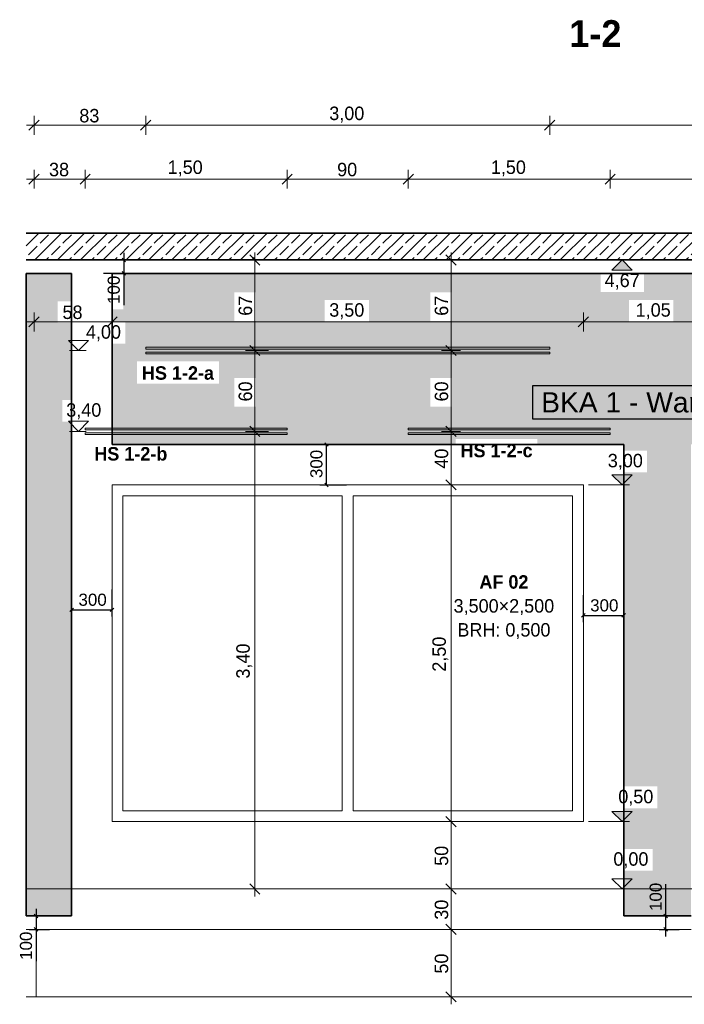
# Model space of a CAD drawing. Extents: x -22247 to 417655, y -187892 to 17509.
# Tile 40 of 62: x 308207 to 313143, y -185832 to -178522. Entities that reach past the tile are written whole.
import ezdxf
from ezdxf.lldxf.tags import DXFTag

# ---------------------------------------------------------------- set-up
doc = ezdxf.new("R2010")
doc.units = 0
doc.header["$LTSCALE"] = 50
doc.layers.get('0').update_dxf_attribs({"lineweight": 25})
for name, color, linetype, lineweight in [('01 Allgemein Beschriftung', 7, 'Continuous', 25), ('01 Bemaßung einbauteile', 7, 'Continuous', 25), ('01AFU Allgemein Bemaßung', 7, 'Continuous', 25), ('20 Außenwände', 7, 'Continuous', 25), ('20 Dach Stb-Decke', 7, 'Continuous', 25), ('20 Einbauteile - Halfenschienen', 7, 'Continuous', 25), ('20 Fenster Texte', 7, 'Continuous', 25), ('20 Fundament', 7, 'Continuous', 25), ('H_Mass', 7, 'Continuous', 25), ('X_Mass', 7, 'Continuous', 25), ('X_Text', 7, 'Continuous', 25)]:
    doc.layers.add(name, color=color, linetype=linetype, lineweight=lineweight)
doc.layers.add('H_Fläschenheizung', color=7, linetype='Continuous', lineweight=35, true_color=0xff9393)
doc.styles.add('ERSTELLTER_STIL_2', font='GOTHIC.TTF')
doc.styles.add('ERSTELLTER_STIL_3', font='txt')
doc.styles.get("Standard").update_dxf_attribs({"font": 'txt.shx'})
tags = doc.linetypes.add('Untersicht', pattern=[0.4, 0.3, -0.1]).pattern_tags.tags
tags[6:7] = [DXFTag(74, 4), DXFTag(75, 0), DXFTag(340, '0'), DXFTag(46, 1.0), DXFTag(50, 0.0), DXFTag(44, 0.0), DXFTag(45, 0.0)]
tags[4:5] = [DXFTag(74, 4), DXFTag(75, 0), DXFTag(340, '0'), DXFTag(46, 1.0), DXFTag(50, 0.0), DXFTag(44, 0.0), DXFTag(45, 0.0)]

# ---------------------------------------------------------------- blocks, each defined once
blk = doc.blocks.new('Schraffur_A07DSF0QVH', base_point=(308254.3, -185175.8))
at = {"ltscale": 0.35}
for points in [[(308254.3, -180405.8), (308489.1, -180612.2), (308254.3, -185175.8)], [(308489.1, -180612.2), (308254.3, -180405.8), (308592.7, -180405.8)], [(308489.1, -180612.2), (308592.7, -180405.8), (308592.7, -180612.2)], [(308489.1, -180612.2), (308254.3, -185175.8), (308489.1, -180772.2)], [(308254.3, -185175.8), (308489.1, -180772.2), (308592.7, -185175.8)], [(308489.1, -180772.2), (308592.7, -185175.8), (308522.6, -181506.5)], [(308522.6, -181344.5), (308522.6, -181506.5), (308489.1, -180772.2)], [(308522.6, -181344.5), (308489.1, -180772.2), (308592.7, -180772.2)], [(308522.6, -181344.5), (308592.7, -180772.2), (308592.7, -181344.5)], [(308592.7, -185175.8), (308522.6, -181506.5), (308592.7, -181506.5)]]:
    blk.add_solid(points, dxfattribs=at)
blk = doc.blocks.new('Schraffur_A07DSF0RVH', base_point=(308892.7, -185175.8))
at = {"ltscale": 0.35}
for points in [[(312521, -180405.8), (308977.5, -180409.2), (308892.7, -180409.2)], [(312521, -180405.8), (308892.7, -180409.2), (308892.7, -180405.8)], [(312521, -180405.8), (309800.5, -180545.1), (308977.5, -180409.2)], [(308977.5, -180409.2), (309800.5, -180545.1), (308977.5, -180673)], [(312521, -180405.8), (309960.5, -180545.1), (309800.5, -180545.1)], [(312521, -180405.8), (310471, -180603), (309960.5, -180545.1)], [(312521, -180405.8), (311256.8, -180545.1), (310471, -180603)], [(312521, -180405.8), (311416.8, -180545.1), (311256.8, -180545.1)], [(311416.8, -180759.4), (311416.8, -181181.3), (312521, -180405.8)], [(311416.8, -181181.3), (312521, -180405.8), (311416.8, -181395.6)], [(312521, -180405.8), (311416.8, -181395.6), (311444.2, -181635)], [(312521, -180405.8), (311416.8, -180759.4), (311416.8, -180545.1)], [(311444.2, -181635), (312521, -180405.8), (312052.1, -181635)], [(312052.1, -181675.8), (312052.1, -181635), (312521, -180405.8)], [(312052.1, -181675.8), (312521, -180405.8), (312521, -180544.2)], [(312843.6, -180544.2), (312843.6, -180405.8), (315663.3, -180409.2)], [(312843.6, -180405.8), (315663.3, -180409.2), (316589.6, -180405.8)], [(315663.3, -180409.2), (313061.4, -180603), (312843.6, -180544.2)], [(315663.3, -180409.2), (314572.4, -180603), (313061.4, -180763)], [(315663.3, -180409.2), (313061.4, -180763), (313061.4, -180603)], [(315663.3, -180409.2), (314902.4, -180603), (314572.4, -180603)], [(314902.4, -180603), (315663.3, -180409.2), (314902.4, -180763)], [(315663.3, -180409.2), (314902.4, -180763), (315663.3, -180673)], [(315663.3, -180409.2), (316589.6, -180405.8), (315807.3, -180409.2)], [(316375.9, -180612.2), (315807.3, -180673), (316589.6, -180405.8)], [(316589.6, -180405.8), (315807.3, -180409.2), (315807.3, -180673)], [(316375.9, -180612.2), (316589.6, -180405.8), (316589.6, -180612.2)], [(308977.5, -180673), (308990.7, -180765.4), (309800.5, -180545.1)], [(308990.7, -180765.4), (309800.5, -180545.1), (308990.7, -180927.4)], [(309800.5, -180545.1), (308990.7, -180927.4), (309078.5, -181059.5)], [(309685.9, -181059.5), (309078.5, -181059.5), (309800.5, -180545.1)], [(309685.9, -181223.7), (309800.5, -180545.1), (309800.5, -181395.6)], [(309685.9, -181059.5), (309800.5, -180545.1), (309685.9, -181223.7)], [(309800.5, -180545.1), (309800.5, -181395.6), (309800.5, -180759.4)], [(309960.5, -180545.1), (310471, -180603), (309960.5, -180759.4)], [(310801, -180603), (310471, -180603), (311256.8, -180545.1)], [(310801, -180763), (311256.8, -181395.6), (311256.8, -180545.1)], [(310801, -180603), (311256.8, -180545.1), (310801, -180763)], [(311256.8, -181395.6), (311256.8, -180545.1), (311256.8, -180759.4)], [(312052.1, -181675.8), (312521, -180544.2), (312692.7, -181675.8)], [(312731.4, -180603), (312692.7, -181675.8), (312521, -180544.2)], [(312731.4, -180603), (312521, -180544.2), (312843.6, -180544.2)], [(312731.4, -180603), (312843.6, -180544.2), (313061.4, -180603)], [(309960.5, -180759.4), (309960.5, -181181.3), (310471, -180603)], [(309960.5, -181181.3), (310471, -180603), (309960.5, -181395.6)], [(310471, -180603), (309960.5, -181395.6), (310471, -180763)], [(312731.4, -180603), (312731.4, -180763), (312692.7, -181720.5)], [(312731.4, -180603), (312692.7, -181720.5), (312692.7, -181675.8)], [(313061.4, -180763), (313193.5, -181675.8), (314572.4, -180603)], [(313193.5, -181675.8), (314572.4, -180603), (313857.1, -181332)], [(314572.4, -180603), (313857.1, -181332), (314572.4, -180763)], [(316375.9, -180612.2), (316022.8, -180972.6), (315807.3, -180673)], [(316375.9, -180612.2), (316182.8, -180972.6), (316022.8, -180972.6)], [(316375.9, -180612.2), (316375.9, -180772.2), (316182.8, -181302.5)], [(316375.9, -180612.2), (316182.8, -181302.5), (316182.8, -180972.6)], [(308892.7, -180765.4), (308977.5, -180673), (308990.7, -180765.4)], [(308977.5, -180673), (308892.7, -180765.4), (308892.7, -180673)], [(314902.4, -180763), (315663.3, -180673), (316022.8, -181302.5)], [(315663.3, -180673), (316022.8, -181302.5), (315807.3, -180673)], [(316022.8, -181302.5), (315807.3, -180673), (316022.8, -180972.6)], [(309800.5, -181395.6), (309800.5, -180759.4), (309800.5, -181181.3)], [(309800.5, -180759.4), (309800.5, -181181.3), (309960.5, -180759.4)], [(309800.5, -181181.3), (309960.5, -180759.4), (309960.5, -181181.3)], [(309960.5, -181395.6), (310471, -180763), (311444.2, -181675.8)], [(310471, -180763), (311444.2, -181675.8), (310801, -180763)], [(311444.2, -181675.8), (310801, -180763), (311256.8, -181395.6)], [(311256.8, -181395.6), (311256.8, -180759.4), (311256.8, -181181.3)], [(311256.8, -180759.4), (311256.8, -181181.3), (311416.8, -180759.4)], [(311256.8, -181181.3), (311416.8, -180759.4), (311416.8, -181181.3)], [(312692.7, -181720.5), (312731.4, -180763), (312865.2, -181720.5)], [(312731.4, -180763), (312865.2, -181720.5), (313061.4, -180763)], [(312865.2, -181720.5), (313061.4, -180763), (312865.2, -181882.3)], [(313061.4, -180763), (312865.2, -181882.3), (312943.3, -184214.7)], [(312943.3, -184376.5), (313193.5, -185175.8), (313061.4, -180763)], [(312943.3, -184214.7), (313061.4, -180763), (312943.3, -184376.5)], [(313193.5, -185175.8), (313061.4, -180763), (313193.5, -181675.8)], [(313857.1, -181332), (314572.4, -180763), (314687.1, -181332)], [(314572.4, -180763), (314687.1, -181332), (314902.4, -180763)], [(316589.6, -181675.8), (314687.1, -181675.8), (314902.4, -180763)], [(314687.1, -181332), (314902.4, -180763), (314687.1, -181675.8)], [(316589.6, -181675.8), (314902.4, -180763), (316022.8, -181302.5)], [(316589.6, -181675.8), (316182.8, -181302.5), (316375.9, -180772.2)], [(316589.6, -181675.8), (316375.9, -180772.2), (316589.6, -180772.2)], [(308892.7, -181675.8), (308892.7, -180927.4), (308990.7, -180927.4)], [(308892.7, -181675.8), (308990.7, -180927.4), (309078.5, -181223.7)], [(308990.7, -180927.4), (309078.5, -181059.5), (309078.5, -181223.7)], [(309800.5, -181395.6), (308892.7, -181675.8), (309078.5, -181223.7)], [(309800.5, -181395.6), (309078.5, -181223.7), (309685.9, -181223.7)], [(313857.1, -181675.8), (313193.5, -181675.8), (313857.1, -181332)], [(316589.6, -181675.8), (316022.8, -181302.5), (316182.8, -181302.5)], [(309800.5, -181395.6), (311444.2, -181675.8), (308892.7, -181675.8)], [(309800.5, -181395.6), (309960.5, -181395.6), (311444.2, -181675.8)], [(311444.2, -181675.8), (311256.8, -181395.6), (311416.8, -181395.6)], [(311416.8, -181395.6), (311444.2, -181635), (311444.2, -181675.8)], [(312865.2, -181882.3), (312943.3, -184214.7), (312692.7, -184214.7)], [(312865.2, -181882.3), (312692.7, -184214.7), (312692.7, -181882.3)], [(312943.3, -184376.5), (312907, -184678.4), (312692.7, -184678.4)], [(312943.3, -184376.5), (312692.7, -184678.4), (312692.7, -184376.5)], [(312907, -184840.2), (312943.3, -184376.5), (313193.5, -185175.8)], [(312943.3, -184376.5), (312907, -184840.2), (312907, -184678.4)], [(312692.7, -185175.8), (312692.7, -184840.2), (312907, -184840.2)], [(312692.7, -185175.8), (312907, -184840.2), (313193.5, -185175.8)]]:
    blk.add_solid(points, dxfattribs=at)
blk = doc.blocks.new('-D84')
at = {"layer": '01AFU Allgemein Bemaßung', "color": 7, "linetype": 'Continuous', "lineweight": 13, "ltscale": 3.71293e-05}
for p, q in [((311.3727, -185.2383), (311.4477, -185.3133)), ((311.4805, -185.2758), (311.3398, -185.2758)), ((311.4102, -185.7758), (311.4102, -185.2758)), ((311.3727, -185.7383), (311.4477, -185.8133)), ((311.4805, -185.7758), (311.3398, -185.7758)), ((311.4102, -185.8321), (311.4102, -185.7758))]:
    blk.add_line(p, q, dxfattribs=at)
at = {"layer": '01AFU Allgemein Bemaßung', "color": 7, "lineweight": 13, "ltscale": 3.71293e-05, "insert": (311.3902, -185.6041), "char_height": 0.1, "attachment_point": 7, "rotation": 90, "style": 'ERSTELLTER_STIL_2'}
blk.add_mtext('\\A1;{\\pql;\\fCentury Gothic|b0|i0|c0|p0;\\W1.000000;50}', dxfattribs=at)
blk = doc.blocks.new('-D85')
at = {"layer": '01AFU Allgemein Bemaßung', "color": 7, "linetype": 'Continuous', "lineweight": 13, "ltscale": 3.71293e-05}
for p, q in [((311.3727, -184.9383), (311.4477, -185.0133)), ((311.4805, -184.9758), (311.3398, -184.9758)), ((311.4102, -185.2758), (311.4102, -184.9758)), ((311.3727, -185.2383), (311.4477, -185.3133)), ((311.4805, -185.2758), (311.3398, -185.2758))]:
    blk.add_line(p, q, dxfattribs=at)
at = {"layer": '01AFU Allgemein Bemaßung', "color": 7, "lineweight": 13, "ltscale": 3.71293e-05, "insert": (311.3902, -185.2041), "char_height": 0.1, "attachment_point": 7, "rotation": 90, "style": 'ERSTELLTER_STIL_2'}
blk.add_mtext('\\A1;{\\pql;\\fCentury Gothic|b0|i0|c0|p0;\\W1.000000;30}', dxfattribs=at)
blk = doc.blocks.new('-D86')
at = {"layer": '01AFU Allgemein Bemaßung', "color": 7, "linetype": 'Continuous', "lineweight": 13, "ltscale": 3.71293e-05}
for p, q in [((311.4102, -184.4758), (311.4102, -181.9758)), ((311.4805, -184.4758), (311.3398, -184.4758)), ((311.3727, -184.4383), (311.4477, -184.5133)), ((311.4102, -184.9758), (311.4102, -184.4758)), ((311.3727, -184.9383), (311.4477, -185.0133)), ((311.4805, -184.9758), (311.3398, -184.9758))]:
    blk.add_line(p, q, dxfattribs=at)
at = {"layer": '01AFU Allgemein Bemaßung', "color": 7, "lineweight": 13, "ltscale": 3.71293e-05, "insert": (311.3902, -184.8041), "char_height": 0.1, "attachment_point": 7, "rotation": 90, "style": 'ERSTELLTER_STIL_2'}
blk.add_mtext('\\A1;{\\pql;\\fCentury Gothic|b0|i0|c0|p0;\\W1.000000;50}', dxfattribs=at)
blk = doc.blocks.new('-D87')
at = {"layer": '01AFU Allgemein Bemaßung', "color": 7, "linetype": 'Continuous', "lineweight": 13, "ltscale": 3.71293e-05}
for p, q in [((311.3727, -181.9383), (311.4477, -182.0133)), ((311.4805, -181.9758), (311.3398, -181.9758)), ((311.4102, -184.4758), (311.4102, -181.9758)), ((311.3727, -184.4383), (311.4477, -184.5133))]:
    blk.add_line(p, q, dxfattribs=at)
at = {"layer": '01AFU Allgemein Bemaßung', "color": 7, "lineweight": 13, "ltscale": 3.71293e-05, "insert": (311.3902, -183.3627), "char_height": 0.1, "attachment_point": 7, "rotation": 90, "style": 'ERSTELLTER_STIL_2'}
blk.add_mtext('\\A1;{\\pql;\\fCentury Gothic|b0|i0|c0|p0;\\W1.000000;2,50}', dxfattribs=at)
blk = doc.blocks.new('-D88')
at = {"layer": '01AFU Allgemein Bemaßung', "color": 7, "linetype": 'Continuous', "lineweight": 13, "ltscale": 3.71293e-05}
for p, q in [((311.4805, -181.5781), (311.3398, -181.5781)), ((311.3727, -181.5406), (311.4477, -181.6156)), ((311.4102, -181.9758), (311.4102, -181.5781)), ((311.3727, -181.9383), (311.4477, -182.0133))]:
    blk.add_line(p, q, dxfattribs=at)
at = {"layer": '01AFU Allgemein Bemaßung', "color": 7, "lineweight": 13, "ltscale": 3.71293e-05, "insert": (311.3902, -181.8552), "char_height": 0.1, "attachment_point": 7, "rotation": 90, "style": 'ERSTELLTER_STIL_2'}
blk.add_mtext('\\A1;{\\pql;\\fCentury Gothic|b0|i0|c0|p0;\\W1.000000;40}', dxfattribs=at)
blk = doc.blocks.new('-D89')
at = {"layer": '01AFU Allgemein Bemaßung', "color": 7, "linetype": 'Continuous', "lineweight": 13, "ltscale": 3.71293e-05}
for p, q in [((311.4805, -180.9781), (311.3398, -180.9781)), ((311.3727, -180.9406), (311.4477, -181.0156)), ((311.4102, -181.5781), (311.4102, -180.9781)), ((311.4805, -181.5781), (311.3398, -181.5781)), ((311.3727, -181.5406), (311.4477, -181.6156))]:
    blk.add_line(p, q, dxfattribs=at)
at = {"layer": '01AFU Allgemein Bemaßung', "color": 7, "lineweight": 13, "ltscale": 3.71293e-05, "insert": (311.3902, -181.3564), "char_height": 0.1, "attachment_point": 7, "rotation": 90, "style": 'ERSTELLTER_STIL_2'}
blk.add_mtext('\\A1;{\\pql;\\fCentury Gothic|b0|i0|c0|p0;\\W1.000000;60}', dxfattribs=at)
blk = doc.blocks.new('-D90')
at = {"layer": '01AFU Allgemein Bemaßung', "color": 7, "linetype": 'Continuous', "lineweight": 13, "ltscale": 3.71293e-05}
for p, q in [((311.4477, -180.3433), (311.3727, -180.2683)), ((311.4102, -180.3058), (311.4102, -180.2496)), ((311.4805, -180.3058), (311.3398, -180.3058)), ((311.4102, -180.9781), (311.4102, -180.3058)), ((311.4805, -180.9781), (311.3398, -180.9781)), ((311.3727, -180.9406), (311.4477, -181.0156))]:
    blk.add_line(p, q, dxfattribs=at)
at = {"layer": '01AFU Allgemein Bemaßung', "color": 7, "lineweight": 13, "ltscale": 3.71293e-05, "insert": (311.3902, -180.7202), "char_height": 0.1, "attachment_point": 7, "rotation": 90, "style": 'ERSTELLTER_STIL_2'}
blk.add_mtext('\\A1;{\\pql;\\fCentury Gothic|b0|i0|c0|p0;\\W1.000000;67}', dxfattribs=at)
blk = doc.blocks.new('-D91')
at = {"layer": '01AFU Allgemein Bemaßung', "color": 7, "linetype": 'Continuous', "lineweight": 13, "ltscale": 3.71293e-05}
for p, q in [((308.3132, -180.8358), (308.3132, -180.6951)), ((308.8927, -180.8358), (308.8927, -180.6951)), ((308.2569, -180.7655), (308.3132, -180.7655)), ((308.3507, -180.728), (308.2757, -180.803)), ((308.3132, -180.7655), (308.8927, -180.7655)), ((308.9302, -180.728), (308.8552, -180.803))]:
    blk.add_line(p, q, dxfattribs=at)
at = {"layer": '01AFU Allgemein Bemaßung', "color": 7, "lineweight": 13, "ltscale": 3.71293e-05, "insert": (308.5247, -180.7455), "char_height": 0.1, "attachment_point": 7, "style": 'ERSTELLTER_STIL_2'}
blk.add_mtext('\\A1;{\\pql;\\fCentury Gothic|b0|i0|c0|p0;\\W1.000000;58}', dxfattribs=at)
blk = doc.blocks.new('-D92')
at = {"layer": '01AFU Allgemein Bemaßung', "color": 7, "linetype": 'Continuous', "lineweight": 13, "ltscale": 3.71293e-05}
for p, q in [((308.8927, -180.8358), (308.8927, -180.6951)), ((312.3927, -180.8358), (312.3927, -180.6951)), ((308.9302, -180.728), (308.8552, -180.803)), ((308.8927, -180.7655), (312.3927, -180.7655)), ((312.4302, -180.728), (312.3552, -180.803))]:
    blk.add_line(p, q, dxfattribs=at)
at = {"layer": '01AFU Allgemein Bemaßung', "color": 7, "lineweight": 13, "ltscale": 3.71293e-05, "insert": (310.5058, -180.7455), "char_height": 0.1, "attachment_point": 7, "style": 'ERSTELLTER_STIL_2'}
blk.add_mtext('\\A1;{\\pql;\\fCentury Gothic|b0|i0|c0|p0;\\W1.000000;3,50}', dxfattribs=at)
blk = doc.blocks.new('-D93')
at = {"layer": '01AFU Allgemein Bemaßung', "color": 7, "linetype": 'Continuous', "lineweight": 13, "ltscale": 3.71293e-05}
for p, q in [((312.3927, -180.8358), (312.3927, -180.6951)), ((312.4302, -180.728), (312.3552, -180.803)), ((312.3927, -180.7655), (313.4435, -180.7655)), ((313.481, -180.728), (313.406, -180.803)), ((313.4435, -180.7655), (316.0435, -180.7655))]:
    blk.add_line(p, q, dxfattribs=at)
at = {"layer": '01AFU Allgemein Bemaßung', "color": 7, "lineweight": 13, "ltscale": 3.71293e-05, "insert": (312.7812, -180.7455), "char_height": 0.1, "attachment_point": 7, "style": 'ERSTELLTER_STIL_2'}
blk.add_mtext('\\A1;{\\pql;\\fCentury Gothic|b0|i0|c0|p0;\\W1.000000;1,05}', dxfattribs=at)
blk = doc.blocks.new('-D94')
at = {"layer": '01AFU Allgemein Bemaßung', "color": 7, "linetype": 'Continuous', "lineweight": 13, "ltscale": 3.71293e-05}
for p, q in [((313.4435, -180.8358), (313.4435, -180.6951)), ((316.0435, -180.8358), (316.0435, -180.6951)), ((312.3927, -180.7655), (313.4435, -180.7655)), ((313.481, -180.728), (313.406, -180.803)), ((313.4435, -180.7655), (316.0435, -180.7655)), ((316.081, -180.728), (316.006, -180.803))]:
    blk.add_line(p, q, dxfattribs=at)
at = {"layer": '01AFU Allgemein Bemaßung', "color": 7, "lineweight": 13, "ltscale": 3.71293e-05, "insert": (314.6066, -180.7455), "char_height": 0.1, "attachment_point": 7, "style": 'ERSTELLTER_STIL_2'}
blk.add_mtext('\\A1;{\\pql;\\fCentury Gothic|b0|i0|c0|p0;\\W1.000000;2,60}', dxfattribs=at)
blk = doc.blocks.new('-D96')
at = {"layer": '01 Bemaßung einbauteile', "color": 200, "linetype": 'Continuous', "lineweight": 18, "ltscale": 0.000188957, "true_color": 0xd600ff}
for p, q in [((308.3132, -179.3762), (308.3132, -179.2355)), ((309.1427, -179.3762), (309.1427, -179.2355)), ((308.2569, -179.3058), (308.3132, -179.3058)), ((308.3507, -179.2683), (308.2757, -179.3433)), ((308.3132, -179.3058), (309.1427, -179.3058)), ((309.1802, -179.2683), (309.1052, -179.3433))]:
    blk.add_line(p, q, dxfattribs=at)
at = {"layer": '01 Bemaßung einbauteile', "color": 200, "lineweight": 18, "ltscale": 0.000188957, "true_color": 0xd600ff, "insert": (308.6497, -179.2858), "char_height": 0.1, "attachment_point": 7, "style": 'ERSTELLTER_STIL_2'}
blk.add_mtext('\\A1;{\\pql;\\fCentury Gothic|b0|i0|c0|p0;\\W1.000000;83}', dxfattribs=at)
blk = doc.blocks.new('-D97')
at = {"layer": '01 Bemaßung einbauteile', "color": 200, "linetype": 'Continuous', "lineweight": 18, "ltscale": 0.000188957, "true_color": 0xd600ff}
for p, q in [((309.1427, -179.3762), (309.1427, -179.2355)), ((312.1427, -179.3762), (312.1427, -179.2355)), ((309.1802, -179.2683), (309.1052, -179.3433)), ((309.1427, -179.3058), (312.1427, -179.3058)), ((312.1802, -179.2683), (312.1052, -179.3433))]:
    blk.add_line(p, q, dxfattribs=at)
at = {"layer": '01 Bemaßung einbauteile', "color": 200, "lineweight": 18, "ltscale": 0.000188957, "true_color": 0xd600ff, "insert": (310.5058, -179.2858), "char_height": 0.1, "attachment_point": 7, "style": 'ERSTELLTER_STIL_2'}
blk.add_mtext('\\A1;{\\pql;\\fCentury Gothic|b0|i0|c0|p0;\\W1.000000;3,00}', dxfattribs=at)
blk = doc.blocks.new('-D98')
at = {"layer": '01 Bemaßung einbauteile', "color": 200, "linetype": 'Continuous', "lineweight": 18, "ltscale": 0.000188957, "true_color": 0xd600ff}
for p, q in [((312.1427, -179.3762), (312.1427, -179.2355)), ((316.6896, -179.3762), (316.6896, -179.2355)), ((312.1802, -179.2683), (312.1052, -179.3433)), ((312.1427, -179.3058), (316.6896, -179.3058)), ((316.6521, -179.3433), (316.7271, -179.2683)), ((316.6896, -179.3058), (316.7459, -179.3058))]:
    blk.add_line(p, q, dxfattribs=at)
at = {"layer": '01 Bemaßung einbauteile', "color": 200, "lineweight": 18, "ltscale": 0.000188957, "true_color": 0xd600ff, "insert": (314.2534, -179.301), "char_height": 0.1, "attachment_point": 7, "style": 'ERSTELLTER_STIL_2'}
blk.add_mtext('\\A1;{\\pql;\\fCentury Gothic|b0|i0|c0|p0;\\W1.000000;4,54\\fCentury Gothic|b0|i0|c0|p0;\\W1.000000;\\A1{\\H.66x;\\S5^  ;}}', dxfattribs=at)
blk = doc.blocks.new('-D99')
at = {"layer": '01 Bemaßung einbauteile', "color": 200, "linetype": 'Continuous', "lineweight": 18, "ltscale": 0.000188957, "true_color": 0xd600ff}
for p, q in [((308.3507, -179.6683), (308.2757, -179.7433)), ((308.3132, -179.7762), (308.3132, -179.6355)), ((308.7302, -179.6683), (308.6552, -179.7433)), ((308.6927, -179.7762), (308.6927, -179.6355)), ((308.2569, -179.7058), (308.3132, -179.7058)), ((308.3132, -179.7058), (308.6927, -179.7058))]:
    blk.add_line(p, q, dxfattribs=at)
at = {"layer": '01 Bemaßung einbauteile', "color": 200, "lineweight": 18, "ltscale": 0.000188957, "true_color": 0xd600ff, "insert": (308.4247, -179.6858), "char_height": 0.1, "attachment_point": 7, "style": 'ERSTELLTER_STIL_2'}
blk.add_mtext('\\A1;{\\pql;\\fCentury Gothic|b0|i0|c0|p0;\\W1.000000;38}', dxfattribs=at)
blk = doc.blocks.new('-D100')
at = {"layer": '01 Bemaßung einbauteile', "color": 200, "linetype": 'Continuous', "lineweight": 18, "ltscale": 0.000188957, "true_color": 0xd600ff}
for p, q in [((308.7302, -179.6683), (308.6552, -179.7433)), ((308.6927, -179.7762), (308.6927, -179.6355)), ((310.2302, -179.6683), (310.1552, -179.7433)), ((310.1927, -179.7762), (310.1927, -179.6355)), ((308.6927, -179.7058), (310.1927, -179.7058))]:
    blk.add_line(p, q, dxfattribs=at)
at = {"layer": '01 Bemaßung einbauteile', "color": 200, "lineweight": 18, "ltscale": 0.000188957, "true_color": 0xd600ff, "insert": (309.3058, -179.6858), "char_height": 0.1, "attachment_point": 7, "style": 'ERSTELLTER_STIL_2'}
blk.add_mtext('\\A1;{\\pql;\\fCentury Gothic|b0|i0|c0|p0;\\W1.000000;1,50}', dxfattribs=at)
blk = doc.blocks.new('-D101')
at = {"layer": '01 Bemaßung einbauteile', "color": 200, "linetype": 'Continuous', "lineweight": 18, "ltscale": 0.000188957, "true_color": 0xd600ff}
for p, q in [((310.2302, -179.6683), (310.1552, -179.7433)), ((310.1927, -179.7762), (310.1927, -179.6355)), ((311.1302, -179.6683), (311.0552, -179.7433)), ((311.0927, -179.7762), (311.0927, -179.6355)), ((310.1927, -179.7058), (311.0927, -179.7058))]:
    blk.add_line(p, q, dxfattribs=at)
at = {"layer": '01 Bemaßung einbauteile', "color": 200, "lineweight": 18, "ltscale": 0.000188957, "true_color": 0xd600ff, "insert": (310.5644, -179.6858), "char_height": 0.1, "attachment_point": 7, "style": 'ERSTELLTER_STIL_2'}
blk.add_mtext('\\A1;{\\pql;\\fCentury Gothic|b0|i0|c0|p0;\\W1.000000;90}', dxfattribs=at)
blk = doc.blocks.new('-D102')
at = {"layer": '01 Bemaßung einbauteile', "color": 200, "linetype": 'Continuous', "lineweight": 18, "ltscale": 0.000188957, "true_color": 0xd600ff}
for p, q in [((311.1302, -179.6683), (311.0552, -179.7433)), ((311.0927, -179.7762), (311.0927, -179.6355)), ((312.6302, -179.6683), (312.5552, -179.7433)), ((312.5927, -179.7762), (312.5927, -179.6355)), ((311.0927, -179.7058), (312.5927, -179.7058))]:
    blk.add_line(p, q, dxfattribs=at)
at = {"layer": '01 Bemaßung einbauteile', "color": 200, "lineweight": 18, "ltscale": 0.000188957, "true_color": 0xd600ff, "insert": (311.7058, -179.6858), "char_height": 0.1, "attachment_point": 7, "style": 'ERSTELLTER_STIL_2'}
blk.add_mtext('\\A1;{\\pql;\\fCentury Gothic|b0|i0|c0|p0;\\W1.000000;1,50}', dxfattribs=at)
blk = doc.blocks.new('-D103')
at = {"layer": '01 Bemaßung einbauteile', "color": 200, "linetype": 'Continuous', "lineweight": 18, "ltscale": 0.000188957, "true_color": 0xd600ff}
for p, q in [((312.6302, -179.6683), (312.5552, -179.7433)), ((312.5927, -179.7762), (312.5927, -179.6355)), ((316.6521, -179.7433), (316.7271, -179.6683)), ((316.6896, -179.7762), (316.6896, -179.6355)), ((312.5927, -179.7058), (316.6896, -179.7058)), ((316.6896, -179.7058), (316.7459, -179.7058))]:
    blk.add_line(p, q, dxfattribs=at)
at = {"layer": '01 Bemaßung einbauteile', "color": 200, "lineweight": 18, "ltscale": 0.000188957, "true_color": 0xd600ff, "insert": (314.4784, -179.701), "char_height": 0.1, "attachment_point": 7, "style": 'ERSTELLTER_STIL_2'}
blk.add_mtext('\\A1;{\\pql;\\fCentury Gothic|b0|i0|c0|p0;\\W1.000000;4,09\\fCentury Gothic|b0|i0|c0|p0;\\W1.000000;\\A1{\\H.66x;\\S5^  ;}}', dxfattribs=at)
blk = doc.blocks.new('-D106')
at = {"layer": '01 Bemaßung einbauteile', "color": 200, "linetype": 'Continuous', "lineweight": 18, "ltscale": 0.000188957, "true_color": 0xd600ff}
for p, q in [((310.0538, -181.5781), (309.8835, -181.5781)), ((309.9163, -181.5406), (309.9913, -181.6156)), ((309.9538, -184.9758), (309.9538, -181.5781)), ((309.9163, -184.9383), (309.9913, -185.0133)), ((310.0241, -184.9758), (309.8538, -184.9758)), ((309.9538, -185.0321), (309.9538, -184.9758))]:
    blk.add_line(p, q, dxfattribs=at)
at = {"layer": '01 Bemaßung einbauteile', "color": 200, "lineweight": 18, "ltscale": 0.000188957, "true_color": 0xd600ff, "insert": (309.9338, -183.4139), "char_height": 0.1, "attachment_point": 7, "rotation": 90, "style": 'ERSTELLTER_STIL_2'}
blk.add_mtext('\\A1;{\\pql;\\fCentury Gothic|b0|i0|c0|p0;\\W1.000000;3,40}', dxfattribs=at)
blk = doc.blocks.new('-D107')
at = {"layer": '01 Bemaßung einbauteile', "color": 200, "linetype": 'Continuous', "lineweight": 18, "ltscale": 0.000188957, "true_color": 0xd600ff}
for p, q in [((310.0538, -180.9781), (309.8835, -180.9781)), ((309.9163, -180.9406), (309.9913, -181.0156)), ((309.9538, -181.5781), (309.9538, -180.9781)), ((310.0538, -181.5781), (309.8835, -181.5781)), ((309.9163, -181.5406), (309.9913, -181.6156))]:
    blk.add_line(p, q, dxfattribs=at)
at = {"layer": '01 Bemaßung einbauteile', "color": 200, "lineweight": 18, "ltscale": 0.000188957, "true_color": 0xd600ff, "insert": (309.9338, -181.3564), "char_height": 0.1, "attachment_point": 7, "rotation": 90, "style": 'ERSTELLTER_STIL_2'}
blk.add_mtext('\\A1;{\\pql;\\fCentury Gothic|b0|i0|c0|p0;\\W1.000000;60}', dxfattribs=at)
blk = doc.blocks.new('-D108')
at = {"layer": '01 Bemaßung einbauteile', "color": 200, "linetype": 'Continuous', "lineweight": 18, "ltscale": 0.000188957, "true_color": 0xd600ff}
for p, q in [((309.9913, -180.3433), (309.9163, -180.2683)), ((309.9538, -180.3058), (309.9538, -180.2496)), ((310.0241, -180.3058), (309.8538, -180.3058)), ((309.9538, -180.9781), (309.9538, -180.3058)), ((310.0538, -180.9781), (309.8835, -180.9781)), ((309.9163, -180.9406), (309.9913, -181.0156))]:
    blk.add_line(p, q, dxfattribs=at)
at = {"layer": '01 Bemaßung einbauteile', "color": 200, "lineweight": 18, "ltscale": 0.000188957, "true_color": 0xd600ff, "insert": (309.9338, -180.7202), "char_height": 0.1, "attachment_point": 7, "rotation": 90, "style": 'ERSTELLTER_STIL_2'}
blk.add_mtext('\\A1;{\\pql;\\fCentury Gothic|b0|i0|c0|p0;\\W1.000000;67}', dxfattribs=at)
blk = doc.blocks.new('Maß_A06WQO281A', base_point=(308830, -180642.1))
at = {"ltscale": 0.000976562}
for p, q in [((308980, -180252.8), (308980, -180642.1)), ((309030, -180305.8), (308830, -180305.8)), ((308966.7, -180292.6), (308993.3, -180319.1)), ((309030, -180405.8), (308830, -180405.8)), ((308966.7, -180392.6), (308993.3, -180419.1))]:
    blk.add_line(p, q, dxfattribs=at)
at = {"ltscale": 0.000976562, "insert": (308860, -180632.3), "char_height": 90, "attachment_point": 1, "rotation": 90}
blk.add_mtext('{\\fArial;100}', dxfattribs=at)
blk = doc.blocks.new('Maß_A06WQO291A', base_point=(312379.4, -182995))
at = {"ltscale": 0.000976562}
for p, q in [((312392.7, -182995), (312392.7, -182795)), ((312692.7, -182995), (312692.7, -182795)), ((312405.9, -182931.7), (312379.4, -182958.3)), ((312392.7, -182945), (312692.7, -182945)), ((312705.9, -182931.7), (312679.4, -182958.3))]:
    blk.add_line(p, q, dxfattribs=at)
at = {"ltscale": 0.000976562, "insert": (312443.4, -182825), "char_height": 90, "attachment_point": 1}
blk.add_mtext('{\\fArial;300}', dxfattribs=at)
blk = doc.blocks.new('Maß_A06WQO2B1A', base_point=(310365, -181989.1))
at = {"ltscale": 0.000976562}
for p, q in [((310435, -181675.8), (310635, -181675.8)), ((310471.7, -181662.6), (310498.3, -181689.1)), ((310485, -181975.8), (310485, -181675.8)), ((310435, -181975.8), (310635, -181975.8)), ((310471.7, -181962.6), (310498.3, -181989.1))]:
    blk.add_line(p, q, dxfattribs=at)
at = {"ltscale": 0.000976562, "insert": (310365, -181925.1), "char_height": 90, "attachment_point": 1, "rotation": 90}
blk.add_mtext('{\\fArial;300}', dxfattribs=at)
blk = doc.blocks.new('Maß_A06WQO2D1A', base_point=(308579.4, -182953.2))
at = {"ltscale": 0.000976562}
for p, q in [((308592.7, -182953.2), (308592.7, -182753.2)), ((308892.7, -182953.2), (308892.7, -182753.2)), ((308605.9, -182889.9), (308579.4, -182916.5)), ((308905.9, -182889.9), (308879.4, -182916.5)), ((308592.7, -182903.2), (308892.7, -182903.2))]:
    blk.add_line(p, q, dxfattribs=at)
at = {"ltscale": 0.000976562, "insert": (308643.4, -182783.2), "char_height": 90, "attachment_point": 1}
blk.add_mtext('{\\fArial;300}', dxfattribs=at)
blk = doc.blocks.new('Maß_A07DSF11VH', base_point=(308208.3, -185512.1))
at = {"ltscale": 0.25}
for p, q in [((308315.1, -185162.6), (308341.6, -185189.1)), ((308328.3, -185122.8), (308328.3, -185512.1)), ((308278.3, -185175.8), (308428.3, -185175.8)), ((308278.3, -185275.8), (308428.3, -185275.8)), ((308315.1, -185262.6), (308341.6, -185289.1))]:
    blk.add_line(p, q, dxfattribs=at)
at = {"ltscale": 0.25, "insert": (308208.3, -185502.3), "char_height": 90, "attachment_point": 1, "rotation": 90}
blk.add_mtext('{\\fArial;100}', dxfattribs=at)
blk = doc.blocks.new('Maß_A07DSF12VH', base_point=(312885, -185328.9))
at = {"ltscale": 0.25}
for p, q in [((313005, -185328.9), (313005, -184939.6)), ((313018.3, -185189.1), (312991.7, -185162.6)), ((312955, -185175.8), (313105, -185175.8)), ((312955, -185275.8), (313105, -185275.8)), ((313018.3, -185289.1), (312991.7, -185262.6))]:
    blk.add_line(p, q, dxfattribs=at)
at = {"ltscale": 0.25, "insert": (312885, -185139.5), "char_height": 90, "attachment_point": 1, "rotation": 90}
blk.add_mtext('{\\fArial;100}', dxfattribs=at)
blk = doc.blocks.new('Bauteilbeschriftung_A07DSF13VH', base_point=(312017.1, -181487.8))
at = {"linetype": 'Continuous', "ltscale": 0.25}
for p, q in [((312017.1, -181237.8), (313438.7, -181237.8)), ((312017.1, -181487.8), (312017.1, -181237.8)), ((313438.7, -181237.8), (313438.7, -181487.8)), ((313438.7, -181487.8), (312017.1, -181487.8))]:
    blk.add_line(p, q, dxfattribs=at)
at = {"ltscale": 0.25, "insert": (312079.7, -181287.8), "char_height": 150, "attachment_point": 1}
blk.add_mtext('{\\fArial;BKA 1 - Wand}', dxfattribs=at)

msp = doc.modelspace()

# ---------------------------------------------------------------- hatches: boundary and pattern name
at = {"layer": '01AFU Allgemein Bemaßung', "linetype": 'Continuous', "lineweight": 13, "ltscale": 3.71293e-05}
for points in [[(312679.9, -180305.8), (312604.9, -180380.8), (312754.9, -180380.8)], [(312679.9, -181975.8), (312754.9, -181900.8), (312604.9, -181900.8)], [(312679.9, -184475.8), (312754.9, -184400.8), (312604.9, -184400.8)]]:
    msp.add_hatch(color=7, dxfattribs=at).paths.add_polyline_path(points)
at = {"layer": '20 Dach Stb-Decke', "linetype": 'Continuous', "lineweight": 13, "ltscale": 3.71293e-05, "true_color": 0x000100}
h = msp.add_hatch(dxfattribs=at)
h.set_pattern_fill('Beton_Stahlbeton_0008', color=98, scale=1000, style=0, pattern_type=2)
h.set_pattern_definition([(45, (314509.56, -184975.84), (-84.8528, 84.8528), []), (45, (314467.13, -184933.41), (-84.8528, 84.8528), [90, -30])])
h.paths.add_polyline_path([(308254.3, -180305.8), (316758.1, -180305.8), (316758.1, -180105.8), (308254.3, -180105.8)])

# ---------------------------------------------------------------- linework, layer by layer
at = {"layer": '01 Bemaßung einbauteile', "color": 200, "linetype": 'Continuous', "lineweight": 18, "ltscale": 0.000188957, "true_color": 0xd600ff}
for p, q in [((308643.8, -180978.1), (308568.8, -180903.1)), ((308568.8, -180903.1), (308718.8, -180903.1)), ((308718.8, -180903.1), (308643.8, -180978.1)), ((308643.8, -180978.1), (308577.6, -180978.1)), ((308643.8, -180978.1), (308700, -180978.1)), ((308643.8, -181578.1), (308568.8, -181503.1)), ((308568.8, -181503.1), (308718.8, -181503.1)), ((308718.8, -181503.1), (308643.8, -181578.1)), ((308643.8, -181578.1), (308577.6, -181578.1)), ((308643.8, -181578.1), (308700, -181578.1))]:
    msp.add_line(p, q, dxfattribs=at)
at = {"layer": '01AFU Allgemein Bemaßung', "color": 7, "linetype": 'Continuous', "lineweight": 13, "ltscale": 3.71293e-05}
for p, q in [((312679.9, -180305.8), (312604.9, -180380.8)), ((312679.9, -180305.8), (312623.6, -180305.8)), ((312679.9, -180305.8), (312929.9, -180305.8)), ((312754.9, -180380.8), (312679.9, -180305.8)), ((312604.9, -180380.8), (312754.9, -180380.8)), ((312679.9, -181975.8), (312604.9, -181900.8)), ((312604.9, -181900.8), (312754.9, -181900.8)), ((312754.9, -181900.8), (312679.9, -181975.8)), ((312679.9, -181975.8), (312429.9, -181975.8)), ((312679.9, -181975.8), (312736.1, -181975.8)), ((312679.9, -184475.8), (312604.9, -184400.8)), ((312604.9, -184400.8), (312754.9, -184400.8)), ((312754.9, -184400.8), (312679.9, -184475.8)), ((312679.9, -184475.8), (312429.9, -184475.8)), ((312679.9, -184475.8), (312736.1, -184475.8)), ((312679.9, -184975.8), (312604.9, -184900.8)), ((312604.9, -184900.8), (312754.9, -184900.8)), ((312754.9, -184900.8), (312679.9, -184975.8)), ((312679.9, -184975.8), (312623.6, -184975.8)), ((312679.9, -184975.8), (312929.9, -184975.8))]:
    msp.add_line(p, q, dxfattribs=at)
at = {"layer": '20 Außenwände', "color": 7, "linetype": 'Continuous', "lineweight": 18, "ltscale": 0.000188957}
for p, q in [((308892.7, -181975.8), (308892.7, -184475.8)), ((308892.7, -184475.8), (308892.7, -181975.8)), ((308892.7, -181975.8), (312392.7, -181975.8)), ((312392.7, -181975.8), (312392.7, -184475.8)), ((308972.7, -184395.8), (308972.7, -182055.8)), ((308972.7, -182055.8), (310602.7, -182055.8)), ((310602.7, -182055.8), (310602.7, -184395.8)), ((310682.7, -184395.8), (310682.7, -182055.8)), ((310682.7, -182055.8), (312312.7, -182055.8)), ((312312.7, -182055.8), (312312.7, -184395.8)), ((310602.7, -184395.8), (308972.7, -184395.8)), ((312312.7, -184395.8), (310682.7, -184395.8)), ((312392.7, -184475.8), (308892.7, -184475.8))]:
    msp.add_line(p, q, dxfattribs=at)
at = {"layer": '20 Dach Stb-Decke', "color": 7, "linetype": 'Continuous', "lineweight": 35, "ltscale": 0.005252}
for p, q in [((316758.1, -180105.8), (308254.3, -180105.8)), ((316689.6, -180305.8), (308254.3, -180305.8))]:
    msp.add_line(p, q, dxfattribs=at)
at = {"layer": '20 Dach Stb-Decke', "color": 30, "linetype": 'Untersicht', "lineweight": 18, "ltscale": 4.72392e-05, "true_color": 0xff7300}
msp.add_line((308254.3, -184975.8), (316758.1, -184975.8), dxfattribs=at)
at = {"layer": '20 Einbauteile - Halfenschienen', "color": 200, "linetype": 'Continuous', "lineweight": 18, "ltscale": 0.000188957, "true_color": 0xd600ff}
for p, q in [((312142.7, -180953.6), (309142.7, -180953.6)), ((309142.7, -180966.9), (309142.7, -180953.6)), ((312142.7, -180966.9), (309142.7, -180966.9)), ((309142.7, -181002.6), (309142.7, -180989.4)), ((312142.7, -180989.4), (309142.7, -180989.4)), ((312142.7, -180966.9), (312142.7, -180953.6)), ((312142.7, -181002.6), (312142.7, -180989.4)), ((312142.7, -181002.6), (309142.7, -181002.6)), ((310192.7, -181553.6), (308692.7, -181553.6)), ((308692.7, -181566.9), (308692.7, -181553.6)), ((310192.7, -181566.9), (308692.7, -181566.9)), ((310192.7, -181566.9), (310192.7, -181553.6)), ((312592.7, -181553.6), (311092.7, -181553.6)), ((311092.7, -181566.9), (311092.7, -181553.6)), ((312592.7, -181566.9), (311092.7, -181566.9)), ((312592.7, -181566.9), (312592.7, -181553.6)), ((308692.7, -181602.6), (308692.7, -181589.4)), ((310192.7, -181589.4), (308692.7, -181589.4)), ((310192.7, -181602.6), (308692.7, -181602.6)), ((310192.7, -181602.6), (310192.7, -181589.4)), ((311092.7, -181602.6), (311092.7, -181589.4)), ((312592.7, -181589.4), (311092.7, -181589.4)), ((312592.7, -181602.6), (311092.7, -181602.6)), ((312592.7, -181602.6), (312592.7, -181589.4))]:
    msp.add_line(p, q, dxfattribs=at)
at = {"layer": '20 Fundament', "color": 7, "linetype": 'Continuous', "lineweight": 18, "ltscale": 0.000188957}
for p, q in [((308328.5, -185275.8), (308254.3, -185275.8)), ((308328.5, -185275.8), (308328.5, -185775.8)), ((313193.5, -185275.8), (308328.5, -185275.8)), ((308328.5, -185775.8), (308254.3, -185775.8)), ((316562.7, -185775.8), (308328.5, -185775.8))]:
    msp.add_line(p, q, dxfattribs=at)
at = {"layer": 'H_Fläschenheizung', "ltscale": 0.005252}
for p, q in [((308254.3, -180405.8), (308254.3, -185175.8)), ((308592.7, -180405.8), (308254.3, -180405.8)), ((308592.7, -185175.8), (308592.7, -180405.8)), ((308892.7, -181675.8), (308892.7, -180405.8)), ((316589.6, -180405.8), (308892.7, -180405.8)), ((308892.7, -181675.8), (312692.7, -181675.8)), ((312692.7, -181675.8), (312692.7, -185175.8)), ((308254.3, -185175.8), (308592.7, -185175.8)), ((313193.5, -185175.8), (312692.7, -185175.8))]:
    msp.add_line(p, q, dxfattribs=at)

# ---------------------------------------------------------------- block references
at = {"layer": '01 Bemaßung einbauteile', "color": 200, "linetype": 'Continuous', "lineweight": 18, "ltscale": 0.000188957, "true_color": 0xd600ff, "xscale": 1000, "yscale": 1000, "zscale": 1000}
for name in ['-D98', '-D96', '-D97', '-D103', '-D99', '-D100', '-D101', '-D102', '-D108', '-D107', '-D106']:
    msp.add_blockref(name, (0, 0), dxfattribs=at)
at = {"layer": '01AFU Allgemein Bemaßung', "color": 7, "linetype": 'Continuous', "lineweight": 13, "ltscale": 3.71293e-05, "xscale": 1000, "yscale": 1000, "zscale": 1000}
for name in ['-D90', '-D91', '-D92', '-D93', '-D94', '-D89', '-D88', '-D87', '-D86', '-D85', '-D84']:
    msp.add_blockref(name, (0, 0), dxfattribs=at)
at = {"layer": 'H_Fläschenheizung', "ltscale": 0.35}
for name, p in [('Schraffur_A07DSF0QVH', (308254.3, -185175.8)), ('Schraffur_A07DSF0RVH', (308892.7, -185175.8))]:
    msp.add_blockref(name, p, dxfattribs=at)
at = {"layer": 'H_Mass', "ltscale": 0.000976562}
for name, p in [('Maß_A06WQO281A', (308830, -180642.1)), ('Maß_A06WQO2B1A', (310365, -181989.1)), ('Maß_A06WQO2D1A', (308579.4, -182953.2)), ('Maß_A06WQO291A', (312379.4, -182995))]:
    msp.add_blockref(name, p, dxfattribs=at)
at = {"layer": 'X_Mass', "ltscale": 0.25}
for name, p in [('Maß_A07DSF12VH', (312885, -185328.9)), ('Maß_A07DSF11VH', (308208.3, -185512.1))]:
    msp.add_blockref(name, p, dxfattribs=at)
at = {"layer": 'X_Text', "ltscale": 0.25}
msp.add_blockref('Bauteilbeschriftung_A07DSF13VH', (312017.1, -181487.8), dxfattribs=at)

# ---------------------------------------------------------------- texts
at = {"layer": '01 Allgemein Beschriftung', "color": 1, "linetype": 'Continuous', "lineweight": 18, "ltscale": 0.000188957, "true_color": 0xf50000, "insert": (312288.8, -178625.4), "char_height": 200, "attachment_point": 4, "style": 'ERSTELLTER_STIL_3'}
msp.add_mtext('\\A1;{\\fCentury Gothic|b1|i0|c0|p0;\\W1;1-\\fCentury Gothic|b1|i0|c0|p0;\\W1;2}', dxfattribs=at)
at = {"layer": '01 Bemaßung einbauteile', "color": 200, "lineweight": 18, "ltscale": 0.000188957, "true_color": 0xd600ff, "char_height": 100, "attachment_point": 7, "style": 'ERSTELLTER_STIL_2'}
for s, insert in [('\\A1;{\\fCentury Gothic|b0|i0|c0|p0;\\W1;4,00}', (308698.7, -180909)), ('\\A1;{\\fCentury Gothic|b0|i0|c0|p0;\\W1;3,40}', (308552.6, -181488.1))]:
    msp.add_mtext(s, dxfattribs=dict(at, insert=insert))
at = {"layer": '01 Bemaßung einbauteile', "color": 7, "linetype": 'Continuous', "lineweight": 13, "ltscale": 3.71293e-05, "char_height": 100, "attachment_point": 8, "style": 'ERSTELLTER_STIL_3'}
for s, insert in [('\\A1;{\\fCentury Gothic|b1|i0|c0|p0;\\W1;HS 1-2-a}', (309382.2, -181196.3)), ('\\A1;{\\fCentury Gothic|b1|i0|c0|p0;\\W1;HS 1-2-b}', (309032.1, -181796.3)), ('\\A1;{\\fCentury Gothic|b1|i0|c0|p0;\\W1;HS 1-2-c}', (311748.2, -181771.8))]:
    msp.add_mtext(s, dxfattribs=dict(at, insert=insert))
at = {"layer": '01AFU Allgemein Bemaßung', "color": 7, "lineweight": 13, "ltscale": 3.71293e-05, "char_height": 100, "attachment_point": 7, "style": 'ERSTELLTER_STIL_2'}
for s, insert in [('\\A1;{\\fCentury Gothic|b0|i0|c0|p0;\\W1;4,67}', (312551, -180525.8)), ('\\A1;{\\fCentury Gothic|b0|i0|c0|p0;\\W1;3,00}', (312574.4, -181863.9)), ('\\A1;{\\fCentury Gothic|b0|i0|c0|p0;\\W1;0,50}', (312652.2, -184358.1)), ('\\A1;{\\fCentury Gothic|b0|i0|c0|p0;\\W1;0,00}', (312615.8, -184821.8))]:
    msp.add_mtext(s, dxfattribs=dict(at, insert=insert))
at = {"layer": '20 Fenster Texte', "color": 7, "linetype": 'Continuous', "lineweight": 13, "ltscale": 3.71293e-05, "insert": (311802.8, -183120.4), "char_height": 100, "attachment_point": 8, "line_spacing_factor": 1.065938, "style": 'ERSTELLTER_STIL_3'}
msp.add_mtext('\\A1;{\\fCentury Gothic|b1|i0|c0|p0;\\W1;AF 02\\P\\fCentury Gothic|b0|i0|c0|p0;\\W1;3,500×2,500\\P\\fCentury Gothic|b0|i0|c0|p0;\\W1;BRH: \\fCentury Gothic|b0|i0|c0|p0;\\W1;0,500}', dxfattribs=at)

doc.saveas('drawing.dxf')
